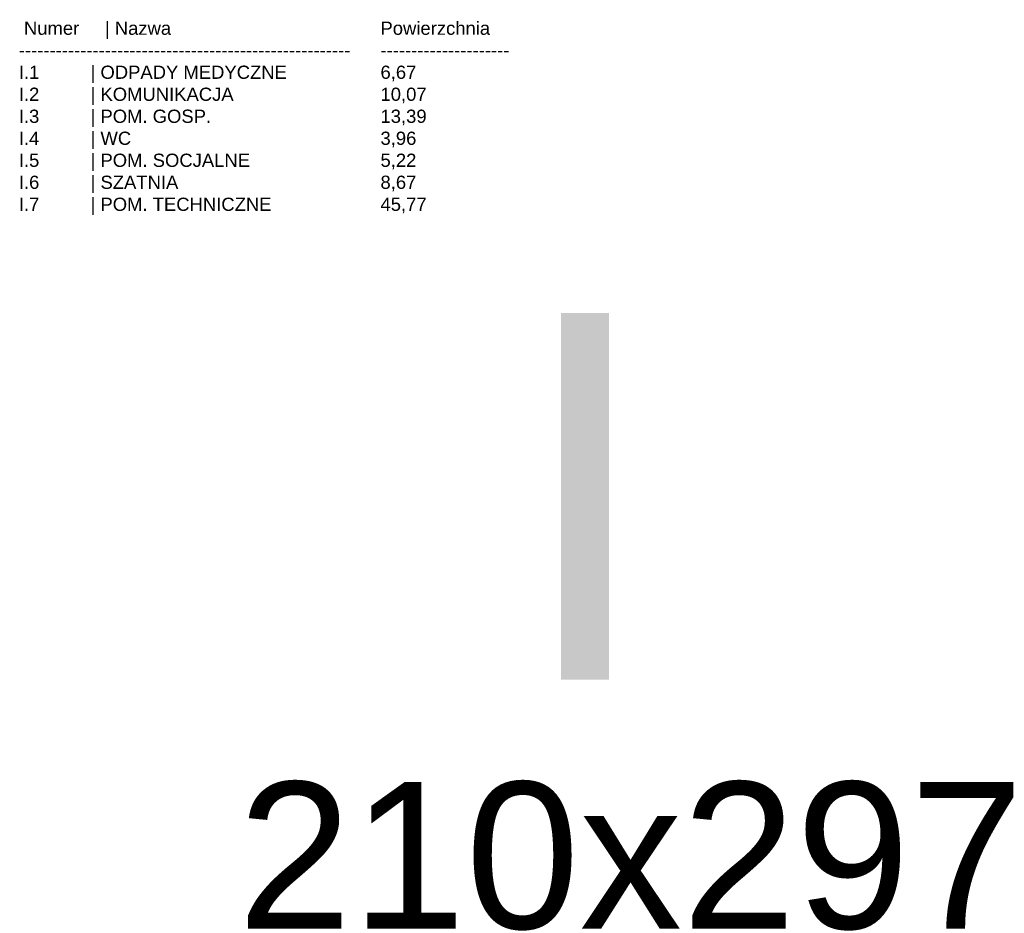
# Model space of a CAD drawing. Header units: millimetres. Extents: x 12683 to 90307, y 30842 to 62253.
# Tile 90 of 152: x 41768 to 43110, y 60713 to 61931. Entities that reach past the tile are written whole.
import ezdxf

# ---------------------------------------------------------------- set-up
doc = ezdxf.new("R2010")
doc.units = ezdxf.units.MM
doc.header["$LTSCALE"] = 0.6
doc.layers.add('zzz_podklady_opisy', color=252, linetype='Continuous', lineweight=15)
doc.layers.add('zzz_podklady_opisy_2', color=252, linetype='Continuous', lineweight=15)
doc.styles.add('GENERATED_STYLE_1', font='ARIAL.TTF')

msp = doc.modelspace()

# ---------------------------------------------------------------- texts
at = {"layer": 'zzz_podklady_opisy', "char_height": 18, "attachment_point": 1, "style": 'GENERATED_STYLE_1'}
for s, insert in [(' Numer     | Nazwa                  \\P------------------------------------------------------\\PI.1          | ODPADY MEDYCZNE             \\PI.2          | KOMUNIKACJA                   \\PI.3          | POM. GOSP.                      \\PI.4          | WC                            \\PI.5          | POM. SOCJALNE                  \\PI.6          | SZATNIA                       \\PI.7          | POM. TECHNICZNE              \\P', (41766.5, 61928.8)), ('Powierzchnia \\P---------------------\\P6,67\\P10,07\\P13,39\\P3,96\\P5,22\\P8,67\\P45,77\\P', (42259.7, 61928.8))]:
    msp.add_mtext(s, dxfattribs=dict(at, insert=insert))
at = {"layer": 'zzz_podklady_opisy_2', "attachment_point": 5, "style": 'GENERATED_STYLE_1'}
for s, insert, char_height in [('I', (42538.6, 61281.4), 500), ('210x297', (42601, 60790.7), 200)]:
    msp.add_mtext(s, dxfattribs=dict(at, insert=insert, char_height=char_height))

doc.saveas('drawing.dxf')
